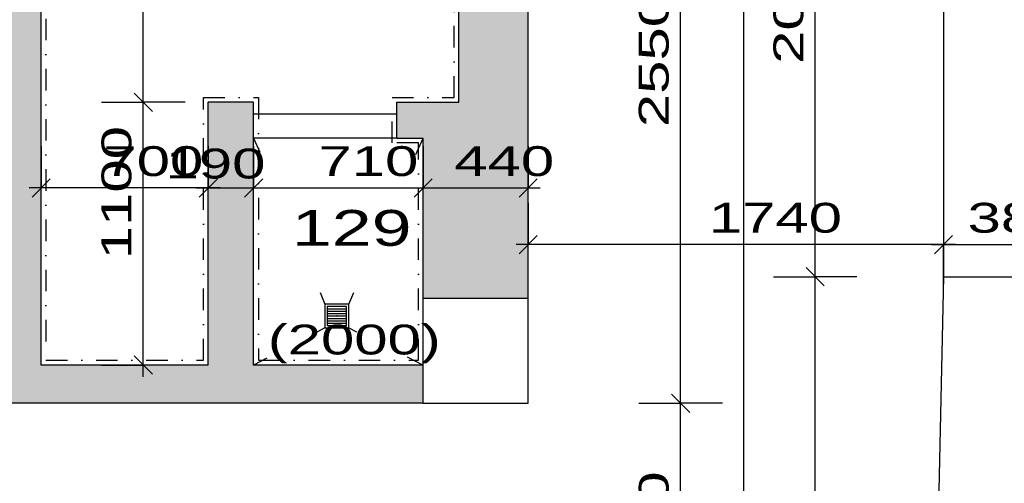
# Model space of a CAD drawing. Extents: x -196363 to 396902, y -489949 to -260582.
# Tile 105 of 256: x 125609 to 129734, y -381018 to -379077. Entities that reach past the tile are written whole.
import ezdxf

# ---------------------------------------------------------------- set-up
doc = ezdxf.new("R2010")
doc.units = 0
doc.header["$MEASUREMENT"] = 0
doc.linetypes.add('DOTDASH', pattern=[1, 0.3, -0.2, 0, -0.2, 0.3])
for name, color, linetype in [('bourani', 15, 'Continuous'), ('koty', 1, 'Continuous'), ('legenda', 1, 'Continuous'), ('noszdiv', 1, 'Continuous'), ('srafbourani', 15, 'Continuous')]:
    doc.layers.add(name, color=color, linetype=linetype)
doc.styles.add('SPIRITTXTSTYLE1', font='ROMAN')
doc.styles.add('SPIRITTXTSTYLE2', font='txt')
doc.linetypes.add('CERCH2', pattern='A,0,-1,[17,dur+dsp vaclavov.shx,S=0.003401,R=0,X=-1,Y=0],0', length=1)
doc.dimstyles.new('SPIRITSTYLE100', dxfattribs={"dimtxt": 125, "dimasz": 12.7, "dimexe": 175, "dimexo": -40.757034, "dimgap": 50, "dimtad": 1, "dimdec": 3, "dimzin": 0, "dimdsep": 46, "dimlunit": 7, "dimtxsty": 'SPIRITTXTSTYLE1', "dimblk1": '_TICKMARKS100', "dimblk2": '_TICKMARKS100', "dimsah": 1, "dimcen": 0.09, "dimdle": 50, "dimclrd": 1, "dimclre": 1, "dimclrt": 1, "dimadec": 0, "dimazin": 0, "dimtfac": 1, "dimtdec": 4, "dimtofl": 0, "dimtmove": 1, "dimatfit": 0, "dimfxl": 0, "dimtolj": 1, "dimtzin": 0, "dimarcsym": 0})
doc.dimstyles.new('SPIRITSTYLE108', dxfattribs={"dimtxt": 125, "dimasz": 12.7, "dimexe": 175, "dimexo": 566.312866, "dimgap": 50, "dimtad": 1, "dimdec": 3, "dimzin": 0, "dimdsep": 46, "dimlunit": 7, "dimtxsty": 'SPIRITTXTSTYLE1', "dimblk1": '_TICKMARKS108', "dimblk2": '_TICKMARKS108', "dimsah": 1, "dimcen": 0.09, "dimdle": 50, "dimclrd": 1, "dimclre": 1, "dimclrt": 1, "dimadec": 0, "dimazin": 0, "dimtfac": 1, "dimtdec": 4, "dimtofl": 0, "dimtmove": 1, "dimatfit": 0, "dimfxl": 0, "dimtolj": 1, "dimtzin": 0, "dimarcsym": 0})
doc.dimstyles.new('SPIRITSTYLE26', dxfattribs={"dimtxt": 125, "dimasz": 12.7, "dimexe": 175, "dimexo": -175, "dimgap": 50, "dimtad": 1, "dimdec": 3, "dimzin": 0, "dimdsep": 46, "dimlunit": 7, "dimtxsty": 'SPIRITTXTSTYLE1', "dimblk1": '_TICKMARKS26', "dimblk2": '_TICKMARKS26', "dimsah": 1, "dimcen": 0.09, "dimdle": 50, "dimclrd": 1, "dimclre": 1, "dimclrt": 1, "dimadec": 0, "dimazin": 0, "dimtfac": 1, "dimtdec": 4, "dimtofl": 0, "dimtmove": 1, "dimatfit": 0, "dimfxl": 0, "dimtolj": 1, "dimtzin": 0, "dimarcsym": 0})
doc.dimstyles.new('SPIRITSTYLE334', dxfattribs={"dimtxt": 125, "dimasz": 12.7, "dimexe": 175, "dimexo": 463.522278, "dimgap": 50, "dimtad": 1, "dimdec": 3, "dimzin": 0, "dimdsep": 46, "dimlunit": 7, "dimtxsty": 'SPIRITTXTSTYLE1', "dimblk1": '_TICKMARKS334', "dimblk2": '_TICKMARKS334', "dimsah": 1, "dimcen": 0.09, "dimdle": 50, "dimclrd": 1, "dimclre": 1, "dimclrt": 1, "dimadec": 0, "dimazin": 0, "dimtfac": 1, "dimtdec": 4, "dimtofl": 0, "dimtmove": 1, "dimatfit": 0, "dimfxl": 0, "dimtolj": 1, "dimtzin": 0, "dimarcsym": 0})
doc.dimstyles.new('SPIRITSTYLE335', dxfattribs={"dimtxt": 125, "dimasz": 12.7, "dimexe": 175, "dimexo": 727.493774, "dimgap": 50, "dimtad": 1, "dimdec": 3, "dimzin": 0, "dimdsep": 46, "dimlunit": 7, "dimtxsty": 'SPIRITTXTSTYLE1', "dimblk1": '_TICKMARKS335', "dimblk2": '_TICKMARKS335', "dimsah": 1, "dimcen": 0.09, "dimdle": 50, "dimclrd": 1, "dimclre": 1, "dimclrt": 1, "dimadec": 0, "dimazin": 0, "dimtfac": 1, "dimtdec": 4, "dimtofl": 0, "dimtmove": 1, "dimatfit": 0, "dimfxl": 0, "dimtolj": 1, "dimtzin": 0, "dimarcsym": 0})
doc.dimstyles.new('SPIRITSTYLE336', dxfattribs={"dimtxt": 125, "dimasz": 12.7, "dimexe": 175, "dimexo": 282.49765, "dimgap": 50, "dimtad": 1, "dimdec": 3, "dimzin": 0, "dimdsep": 46, "dimlunit": 7, "dimtxsty": 'SPIRITTXTSTYLE1', "dimblk1": '_TICKMARKS336', "dimblk2": '_TICKMARKS336', "dimsah": 1, "dimcen": 0.09, "dimdle": 50, "dimclrd": 1, "dimclre": 1, "dimclrt": 1, "dimadec": 0, "dimazin": 0, "dimtfac": 1, "dimtdec": 4, "dimtofl": 0, "dimtmove": 1, "dimatfit": 0, "dimfxl": 0, "dimtolj": 1, "dimtzin": 0, "dimarcsym": 0})
doc.dimstyles.new('SPIRITSTYLE337', dxfattribs={"dimtxt": 125, "dimasz": 12.7, "dimexe": 175, "dimexo": 362.517578, "dimgap": 50, "dimtad": 1, "dimdec": 3, "dimzin": 0, "dimdsep": 46, "dimlunit": 7, "dimtxsty": 'SPIRITTXTSTYLE1', "dimblk1": '_TICKMARKS337', "dimblk2": '_TICKMARKS337', "dimsah": 1, "dimcen": 0.09, "dimdle": 50, "dimclrd": 1, "dimclre": 1, "dimclrt": 1, "dimadec": 0, "dimazin": 0, "dimtfac": 1, "dimtdec": 4, "dimtofl": 0, "dimtmove": 1, "dimatfit": 0, "dimfxl": 0, "dimtolj": 1, "dimtzin": 0, "dimarcsym": 0})
doc.dimstyles.new('SPIRITSTYLE338', dxfattribs={"dimtxt": 125, "dimasz": 12.7, "dimexe": 175, "dimexo": 97.355469, "dimgap": 50, "dimtad": 1, "dimdec": 3, "dimzin": 0, "dimdsep": 46, "dimlunit": 7, "dimtxsty": 'SPIRITTXTSTYLE1', "dimblk1": '_TICKMARKS338', "dimblk2": '_TICKMARKS338', "dimsah": 1, "dimcen": 0.09, "dimdle": 50, "dimclrd": 1, "dimclre": 1, "dimclrt": 1, "dimadec": 0, "dimazin": 0, "dimtfac": 1, "dimtdec": 4, "dimtofl": 0, "dimtmove": 1, "dimatfit": 0, "dimfxl": 0, "dimtolj": 1, "dimtzin": 0, "dimarcsym": 0})
doc.dimstyles.new('SPIRITSTYLE339', dxfattribs={"dimtxt": 125, "dimasz": 12.7, "dimexe": 175, "dimexo": 1147.387451, "dimgap": 50, "dimtad": 1, "dimdec": 3, "dimzin": 0, "dimdsep": 46, "dimlunit": 7, "dimtxsty": 'SPIRITTXTSTYLE1', "dimblk1": '_TICKMARKS339', "dimblk2": '_TICKMARKS339', "dimsah": 1, "dimcen": 0.09, "dimdle": 50, "dimclrd": 1, "dimclre": 1, "dimclrt": 1, "dimadec": 0, "dimazin": 0, "dimtfac": 1, "dimtdec": 4, "dimtofl": 0, "dimtmove": 1, "dimatfit": 0, "dimfxl": 0, "dimtolj": 1, "dimtzin": 0, "dimarcsym": 0})
pattern_1 = [(45.000008, (858026.688, -24615.152), (-8.41899395, 25.25696945), [0, -23.8125])]

# ---------------------------------------------------------------- blocks, each defined once
blk = doc.blocks.new('_TICKMARKS334')
at = {"color": 1, "linetype": 'Continuous'}
blk.add_line((-3, -3), (3, 3), dxfattribs=at)
blk = doc.blocks.new('*D760')
at = {"color": 1, "linetype": 'Continuous', "ltscale": 300}
for p, q in [((128377.7, -382192.9, 1723.8), (128377.7, -380632.9, 1723.8)), ((128202.7, -380682.9, 1723.8), (128377.7, -380682.9, 1723.8)), ((128552.7, -380682.9, 1723.8), (128377.7, -380682.9, 1723.8)), ((128202.7, -382142.9, 1723.8), (128377.7, -382142.9, 1723.8)), ((128552.7, -382142.9, 1723.8), (128377.7, -382142.9, 1723.8))]:
    blk.add_line(p, q, dxfattribs=at)
at = {"color": 1, "linetype": 'Continuous', "ltscale": 300, "xscale": 12.69999980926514, "yscale": 12.69999980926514, "zscale": 12.69999980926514}
for p, rotation in [((128377.7, -380682.9, 1723.8), 90.00000250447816), ((128377.7, -382142.9, 1723.8), 270.0000006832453)]:
    blk.add_blockref('_TICKMARKS334', p, dxfattribs=dict(at, rotation=rotation))
at = {"color": 1, "linetype": 'Continuous', "ltscale": 300, "style": 'SPIRITTXTSTYLE1', "width": 1.5}
blk.add_text('1460', height=125, rotation=90, dxfattribs=at).set_placement((128327.7, -381526, 1723.8))
blk = doc.blocks.new('*D761')
at = {"color": 1, "linetype": 'Continuous', "ltscale": 300}
for p, q in [((128377.7, -380732.9, 1723.8), (128377.7, -378082.9, 1723.8)), ((128202.7, -378132.9, 1723.8), (128377.7, -378132.9, 1723.8)), ((128552.7, -378132.9, 1723.8), (128377.7, -378132.9, 1723.8)), ((128202.7, -380682.9, 1723.8), (128377.7, -380682.9, 1723.8)), ((128552.7, -380682.9, 1723.8), (128377.7, -380682.9, 1723.8))]:
    blk.add_line(p, q, dxfattribs=at)
at = {"color": 1, "linetype": 'Continuous', "ltscale": 300, "xscale": 12.69999980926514, "yscale": 12.69999980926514, "zscale": 12.69999980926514}
for p, rotation in [((128377.7, -378132.9, 1723.8), 90.00000250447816), ((128377.7, -380682.9, 1723.8), 270.0000006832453)]:
    blk.add_blockref('_TICKMARKS334', p, dxfattribs=dict(at, rotation=rotation))
at = {"color": 1, "linetype": 'Continuous', "ltscale": 300, "style": 'SPIRITTXTSTYLE1', "width": 1.5}
blk.add_text('2550', height=125, rotation=90, dxfattribs=at).set_placement((128327.7, -379526.9, 1723.8))
blk = doc.blocks.new('_TICKMARKS335')
at = {"color": 1, "linetype": 'Continuous'}
blk.add_line((-3, -3), (3, 3), dxfattribs=at)
blk = doc.blocks.new('*D762')
at = {"color": 1, "linetype": 'Continuous', "ltscale": 300}
for p, q in [((128641.7, -378082.9, 1723.8), (128641.7, -386702.9, 1723.8)), ((128466.7, -378132.9, 1723.8), (128641.7, -378132.9, 1723.8)), ((128816.7, -378132.9, 1723.8), (128641.7, -378132.9, 1723.8)), ((128466.7, -386652.9, 1723.8), (128641.7, -386652.9, 1723.8)), ((128816.7, -386652.9, 1723.8), (128641.7, -386652.9, 1723.8))]:
    blk.add_line(p, q, dxfattribs=at)
at = {"color": 1, "linetype": 'Continuous', "ltscale": 300, "xscale": 12.69999980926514, "yscale": 12.69999980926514, "zscale": 12.69999980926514}
for p, rotation in [((128641.7, -378132.9, 1723.8), 90.00000250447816), ((128641.7, -386652.9, 1723.8), -90.00000250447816)]:
    blk.add_blockref('_TICKMARKS335', p, dxfattribs=dict(at, rotation=rotation))
at = {"color": 1, "linetype": 'Continuous', "ltscale": 300, "style": 'SPIRITTXTSTYLE1', "width": 1.5}
blk.add_text('8520', height=125, rotation=450, dxfattribs=at).set_placement((128591.7, -382511.9, 1723.8))
blk = doc.blocks.new('_TICKMARKS100')
at = {"color": 1, "linetype": 'Continuous'}
blk.add_line((-3, -3), (3, 3), dxfattribs=at)
blk = doc.blocks.new('*D765')
at = {"color": 1, "linetype": 'Continuous', "ltscale": 300}
for p, q in [((129479.2, -379843.6, 1723.8), (129479.2, -380018.6, 1723.8)), ((129859.2, -379843.6, 1723.8), (129859.2, -380018.6, 1723.8)), ((129429.2, -380018.6, 1723.8), (129909.2, -380018.6, 1723.8)), ((129479.2, -380193.6, 1723.8), (129479.2, -380018.6, 1723.8)), ((129859.2, -380193.6, 1723.8), (129859.2, -380018.6, 1723.8))]:
    blk.add_line(p, q, dxfattribs=at)
at = {"color": 1, "linetype": 'Continuous', "ltscale": 300, "xscale": 12.69999980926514, "yscale": 12.69999980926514, "zscale": 12.69999980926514, "rotation": 180.0000050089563}
blk.add_blockref('_TICKMARKS100', (129479.2, -380018.6, 1723.8), dxfattribs=at)
at = {"color": 1, "linetype": 'Continuous', "ltscale": 300, "xscale": 12.69999980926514, "yscale": 12.69999980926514, "zscale": 12.69999980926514}
blk.add_blockref('_TICKMARKS100', (129859.2, -380018.6, 1723.8), dxfattribs=at)
at = {"color": 1, "linetype": 'Continuous', "ltscale": 300, "style": 'SPIRITTXTSTYLE1', "width": 1.5}
blk.add_text('380', height=125, dxfattribs=at).set_placement((129579.9, -379968.7, 1723.8))
blk = doc.blocks.new('*D766')
at = {"color": 1, "linetype": 'Continuous', "ltscale": 300}
for p, q in [((127739.2, -379843.6, 1723.8), (127739.2, -380018.6, 1723.8)), ((129479.2, -379843.6, 1723.8), (129479.2, -380018.6, 1723.8)), ((129529.2, -380018.6, 1723.8), (127689.2, -380018.6, 1723.8)), ((127739.2, -380193.6, 1723.8), (127739.2, -380018.6, 1723.8)), ((129479.2, -380193.6, 1723.8), (129479.2, -380018.6, 1723.8))]:
    blk.add_line(p, q, dxfattribs=at)
at = {"color": 1, "linetype": 'Continuous', "ltscale": 300, "xscale": 12.69999980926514, "yscale": 12.69999980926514, "zscale": 12.69999980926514}
for p, rotation in [((127739.2, -380018.6, 1723.8), 180.0000050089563), ((129479.2, -380018.6, 1723.8), 360.0000100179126)]:
    blk.add_blockref('_TICKMARKS100', p, dxfattribs=dict(at, rotation=rotation))
at = {"color": 1, "linetype": 'Continuous', "ltscale": 300, "style": 'SPIRITTXTSTYLE1', "width": 1.5}
blk.add_text('1740', height=125, rotation=360, dxfattribs=at).set_placement((128496.1, -379968.7, 1723.8))
blk = doc.blocks.new('_TICKMARKS336')
at = {"color": 1, "linetype": 'Continuous'}
blk.add_line((-3, -3), (3, 3), dxfattribs=at)
blk = doc.blocks.new('*D771')
at = {"color": 1, "linetype": 'Continuous', "ltscale": 300}
for p, q in [((128941.7, -383862.9, 1723.8), (128941.7, -380102.9, 1723.8)), ((128766.7, -380152.9, 1723.8), (128941.7, -380152.9, 1723.8)), ((129116.7, -380152.9, 1723.8), (128941.7, -380152.9, 1723.8)), ((128766.7, -383812.9, 1723.8), (128941.7, -383812.9, 1723.8)), ((129116.7, -383812.9, 1723.8), (128941.7, -383812.9, 1723.8))]:
    blk.add_line(p, q, dxfattribs=at)
at = {"color": 1, "linetype": 'Continuous', "ltscale": 300, "xscale": 12.69999980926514, "yscale": 12.69999980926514, "zscale": 12.69999980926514}
for p, rotation in [((128941.7, -380152.9, 1723.8), 90.00000250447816), ((128941.7, -383812.9, 1723.8), 270.0000006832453)]:
    blk.add_blockref('_TICKMARKS336', p, dxfattribs=dict(at, rotation=rotation))
at = {"color": 1, "linetype": 'Continuous', "ltscale": 300, "style": 'SPIRITTXTSTYLE1', "width": 1.5}
blk.add_text('3660', height=125, rotation=90, dxfattribs=at).set_placement((128891.7, -382101.9, 1723.8))
blk = doc.blocks.new('_TICKMARKS337')
at = {"color": 1, "linetype": 'Continuous'}
blk.add_line((-3, -3), (3, 3), dxfattribs=at)
blk = doc.blocks.new('*D772')
at = {"color": 1, "linetype": 'Continuous', "ltscale": 300}
for p, q in [((128941.7, -380202.9, 1723.8), (128941.7, -378082.9, 1723.8)), ((128766.7, -378132.9, 1723.8), (128941.7, -378132.9, 1723.8)), ((129116.7, -378132.9, 1723.8), (128941.7, -378132.9, 1723.8)), ((128766.7, -380152.9, 1723.8), (128941.7, -380152.9, 1723.8)), ((129116.7, -380152.9, 1723.8), (128941.7, -380152.9, 1723.8))]:
    blk.add_line(p, q, dxfattribs=at)
at = {"color": 1, "linetype": 'Continuous', "ltscale": 300, "xscale": 12.69999980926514, "yscale": 12.69999980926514, "zscale": 12.69999980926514}
for p, rotation in [((128941.7, -378132.9, 1723.8), 90.00000250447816), ((128941.7, -380152.9, 1723.8), 270.0000006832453)]:
    blk.add_blockref('_TICKMARKS337', p, dxfattribs=dict(at, rotation=rotation))
at = {"color": 1, "linetype": 'Continuous', "ltscale": 300, "style": 'SPIRITTXTSTYLE1', "width": 1.5}
blk.add_text('2020', height=125, rotation=90, dxfattribs=at).set_placement((128891.7, -379261.9, 1723.8))
blk = doc.blocks.new('_TICKMARKS338')
at = {"color": 1, "linetype": 'Continuous'}
blk.add_line((-3, -3), (3, 3), dxfattribs=at)
blk = doc.blocks.new('*D773')
at = {"color": 1, "linetype": 'Continuous', "ltscale": 300}
for p, q in [((126126.8, -380572.9, 1723.8), (126126.8, -379372.9, 1723.8)), ((125951.8, -379422.9, 1723.8), (126126.8, -379422.9, 1723.8)), ((126301.8, -379422.9, 1723.8), (126126.8, -379422.9, 1723.8)), ((125951.8, -380522.8, 1723.8), (126126.8, -380522.8, 1723.8)), ((126301.8, -380522.8, 1723.8), (126126.8, -380522.8, 1723.8))]:
    blk.add_line(p, q, dxfattribs=at)
at = {"color": 1, "linetype": 'Continuous', "ltscale": 300, "xscale": 12.69999980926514, "yscale": 12.69999980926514, "zscale": 12.69999980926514}
for p, rotation in [((126126.8, -379422.9, 1723.8), 90.00000250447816), ((126126.8, -380522.8, 1723.8), 270.0000006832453)]:
    blk.add_blockref('_TICKMARKS338', p, dxfattribs=dict(at, rotation=rotation))
at = {"color": 1, "linetype": 'Continuous', "ltscale": 300, "style": 'SPIRITTXTSTYLE1', "width": 1.5}
blk.add_text('1100', height=125, rotation=90, dxfattribs=at).set_placement((126076.8, -380080, 1723.8))
blk = doc.blocks.new('_TICKMARKS339')
at = {"color": 1, "linetype": 'Continuous'}
blk.add_line((-3, -3), (3, 3), dxfattribs=at)
blk = doc.blocks.new('*D774')
at = {"color": 1, "linetype": 'Continuous', "ltscale": 300}
for p, q in [((126126.8, -379472.9, 1723.8), (126126.8, -378372.9, 1723.8)), ((125951.8, -378422.9, 1723.8), (126126.8, -378422.9, 1723.8)), ((126301.8, -378422.9, 1723.8), (126126.8, -378422.9, 1723.8)), ((125951.8, -379422.9, 1723.8), (126126.8, -379422.9, 1723.8)), ((126301.8, -379422.9, 1723.8), (126126.8, -379422.9, 1723.8))]:
    blk.add_line(p, q, dxfattribs=at)
at = {"color": 1, "linetype": 'Continuous', "ltscale": 300, "xscale": 12.69999980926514, "yscale": 12.69999980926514, "zscale": 12.69999980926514}
for p, rotation in [((126126.8, -378422.9, 1723.8), 90.00000250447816), ((126126.8, -379422.9, 1723.8), 270.0000006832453)]:
    blk.add_blockref('_TICKMARKS339', p, dxfattribs=dict(at, rotation=rotation))
at = {"color": 1, "linetype": 'Continuous', "ltscale": 300, "style": 'SPIRITTXTSTYLE1', "width": 1.5}
blk.add_text('1000', height=125, rotation=90, dxfattribs=at).set_placement((126076.8, -379035.9, 1723.8))
blk = doc.blocks.new('_TICKMARKS108')
at = {"color": 1, "linetype": 'Continuous'}
blk.add_line((-3, -3), (3, 3), dxfattribs=at)
blk = doc.blocks.new('*D775')
at = {"color": 1, "linetype": 'Continuous', "ltscale": 300}
for p, q in [((125699.1, -379606.6, 1723.8), (125699.1, -379781.5, 1723.8)), ((126399.1, -379606.6, 1723.8), (126399.1, -379781.5, 1723.8)), ((126449.1, -379781.5, 1723.8), (125649.1, -379781.5, 1723.8)), ((125699.1, -379956.5, 1723.8), (125699.1, -379781.5, 1723.8)), ((126399.1, -379956.5, 1723.8), (126399.1, -379781.5, 1723.8))]:
    blk.add_line(p, q, dxfattribs=at)
at = {"color": 1, "linetype": 'Continuous', "ltscale": 300, "xscale": 12.69999980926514, "yscale": 12.69999980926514, "zscale": 12.69999980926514}
for p, rotation in [((125699.1, -379781.5, 1723.8), 180.0000050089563), ((126399.1, -379781.5, 1723.8), 360.0000100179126)]:
    blk.add_blockref('_TICKMARKS108', p, dxfattribs=dict(at, rotation=rotation))
at = {"color": 1, "linetype": 'Continuous', "ltscale": 300, "style": 'SPIRITTXTSTYLE1', "width": 1.5}
blk.add_text('700', height=125, rotation=360, dxfattribs=at).set_placement((125959.9, -379731.6, 1723.8))
blk = doc.blocks.new('_TICKMARKS26')
at = {"color": 1, "linetype": 'Continuous'}
blk.add_line((-3, -3), (3, 3), dxfattribs=at)
blk = doc.blocks.new('*D776')
at = {"color": 1, "linetype": 'Continuous', "ltscale": 300}
for p, q in [((126399.1, -379606.6, 1723.8), (126399.1, -379781.5, 1723.8)), ((126589.1, -379606.6, 1723.8), (126589.1, -379781.5, 1723.8)), ((126349.1, -379781.5, 1723.8), (126639.1, -379781.5, 1723.8)), ((126399.1, -379956.5, 1723.8), (126399.1, -379781.5, 1723.8)), ((126589.1, -379956.5, 1723.8), (126589.1, -379781.5, 1723.8))]:
    blk.add_line(p, q, dxfattribs=at)
at = {"color": 1, "linetype": 'Continuous', "ltscale": 300, "xscale": 12.69999980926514, "yscale": 12.69999980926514, "zscale": 12.69999980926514, "rotation": 180.0000050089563}
blk.add_blockref('_TICKMARKS26', (126399.1, -379781.5, 1723.8), dxfattribs=at)
at = {"color": 1, "linetype": 'Continuous', "ltscale": 300, "xscale": 12.69999980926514, "yscale": 12.69999980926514, "zscale": 12.69999980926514}
blk.add_blockref('_TICKMARKS26', (126589.1, -379781.5, 1723.8), dxfattribs=at)
at = {"color": 1, "linetype": 'Continuous', "ltscale": 300, "style": 'SPIRITTXTSTYLE1', "width": 1.5}
blk.add_text('190', height=125, dxfattribs=at).set_placement((126220.2, -379741.8, 1723.8))
blk = doc.blocks.new('*D777')
at = {"color": 1, "linetype": 'Continuous', "ltscale": 300}
for p, q in [((126589.1, -379606.6, 1723.8), (126589.1, -379781.5, 1723.8)), ((127299.1, -379606.6, 1723.8), (127299.1, -379781.5, 1723.8)), ((126539.1, -379781.5, 1723.8), (127349.1, -379781.5, 1723.8)), ((126589.1, -379956.5, 1723.8), (126589.1, -379781.5, 1723.8)), ((127299.1, -379956.5, 1723.8), (127299.1, -379781.5, 1723.8))]:
    blk.add_line(p, q, dxfattribs=at)
at = {"color": 1, "linetype": 'Continuous', "ltscale": 300, "xscale": 12.69999980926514, "yscale": 12.69999980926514, "zscale": 12.69999980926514, "rotation": 180.0000050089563}
blk.add_blockref('_TICKMARKS26', (126589.1, -379781.5, 1723.8), dxfattribs=at)
at = {"color": 1, "linetype": 'Continuous', "ltscale": 300, "xscale": 12.69999980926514, "yscale": 12.69999980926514, "zscale": 12.69999980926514}
blk.add_blockref('_TICKMARKS26', (127299.1, -379781.5, 1723.8), dxfattribs=at)
at = {"color": 1, "linetype": 'Continuous', "ltscale": 300, "style": 'SPIRITTXTSTYLE1', "width": 1.5}
blk.add_text('710', height=125, dxfattribs=at).set_placement((126860.8, -379731.6, 1723.8))
blk = doc.blocks.new('*D778')
at = {"color": 1, "linetype": 'Continuous', "ltscale": 300}
for p, q in [((127299.1, -379606.6, 1723.8), (127299.1, -379781.5, 1723.8)), ((127739.2, -379606.6, 1723.8), (127739.2, -379781.5, 1723.8)), ((127249.1, -379781.5, 1723.8), (127789.2, -379781.5, 1723.8)), ((127299.1, -379956.5, 1723.8), (127299.1, -379781.5, 1723.8)), ((127739.2, -379956.5, 1723.8), (127739.2, -379781.5, 1723.8))]:
    blk.add_line(p, q, dxfattribs=at)
at = {"color": 1, "linetype": 'Continuous', "ltscale": 300, "xscale": 12.69999980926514, "yscale": 12.69999980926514, "zscale": 12.69999980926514, "rotation": 180.0000050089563}
blk.add_blockref('_TICKMARKS26', (127299.1, -379781.5, 1723.8), dxfattribs=at)
at = {"color": 1, "linetype": 'Continuous', "ltscale": 300, "xscale": 12.69999980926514, "yscale": 12.69999980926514, "zscale": 12.69999980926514}
blk.add_blockref('_TICKMARKS26', (127739.2, -379781.5, 1723.8), dxfattribs=at)
at = {"color": 1, "linetype": 'Continuous', "ltscale": 300, "style": 'SPIRITTXTSTYLE1', "width": 1.5}
blk.add_text('440', height=125, dxfattribs=at).set_placement((127429.9, -379731.6, 1723.8))

msp = doc.modelspace()

# ---------------------------------------------------------------- hatches: boundary and pattern name
at = {"layer": 'srafbourani', "linetype": 'Continuous', "ltscale": 300}
h = msp.add_hatch(dxfattribs=at)
h.set_pattern_fill('Nasyp-1', color=15, scale=23.8125, angle=45.00000808, style=0, pattern_type=2)
h.set_pattern_definition(pattern_1)
h.paths.add_polyline_path([(124794.17188, -378407.875), (124794.17188, -378302.90625), (124794.17188, -378282.90625), (124794.17188, -378252.875), (124694.15625, -378252.875), (124694.15625, -378282.90625), (124644.14844, -378282.90625), (124644.14844, -378407.875), (124564.17969, -378407.875), (124564.17969, -378467.875), (124564.13281, -378567.875), (125154.13281, -378567.875), (125154.13281, -378587.875), (125519.16406, -378587.875), (125519.16406, -380522.875), (124589.13281, -380522.875), (124564.17969, -380522.875), (124539.17969, -380522.875), (124539.17969, -380622.875), (124564.17969, -380622.875), (124564.17969, -380682.875), (127299.14844, -380682.875), (127299.14844, -380522.84375), (126589.13281, -380522.84375), (126589.13281, -379422.875), (126399.13281, -379422.875), (126399.13281, -380522.84375), (125699.14062, -380522.84375), (125699.14062, -378422.875), (125929.13281, -378422.875), (125929.13281, -378372.875), (125959.19531, -378372.875), (125959.19531, -378272.875), (125929.13281, -378272.875), (125909.1875, -378272.875), (125699.14062, -378272.875), (125699.14062, -376692.875), (125519.16406, -376667.875), (125519.16406, -377952.90625), (125519.16406, -378407.875)], flags=0)
h = msp.add_hatch(dxfattribs=at)
h.set_pattern_fill('Nasyp-1', color=15, scale=23.8125, angle=45.00000808, style=0, pattern_type=2)
h.set_pattern_definition(pattern_1)
h.paths.add_polyline_path([(127739.17969, -378132.875), (127959.14844, -378132.875), (127979.1875, -378132.875), (128009.15625, -378132.875), (128009.15625, -378032.875), (127979.1875, -378032.875), (127979.1875, -377972.875), (127739.17969, -377972.875), (127549.17969, -377972.875), (127549.17969, -377947.84375), (127449.16406, -377947.84375), (127449.16406, -377972.875), (127449.16406, -378010.375), (127449.16406, -378272.875), (126609.17969, -378272.875), (126589.13281, -378272.875), (126559.17188, -378272.875), (126559.17188, -378372.875), (126589.13281, -378372.875), (126589.13281, -378422.875), (127449.16406, -378422.875), (127449.16406, -379422.875), (127189.16406, -379422.875), (127189.16406, -379572.875), (127299.14844, -379572.875), (127299.14844, -380242.875), (127739.17969, -380242.875)], flags=0)

# ---------------------------------------------------------------- linework, layer by layer
at = {"layer": 'bourani', "color": 15, "linetype": 'Continuous', "ltscale": 300}
for p, q in [((127739.17969, -380242.875, 2623.80005), (127739.17969, -378132.875, 2623.80005)), ((125699.14062, -380522.84375, 2623.80005), (125699.14062, -378422.875, 2623.80005)), ((127449.16406, -379422.875, 2623.80005), (127449.16406, -378422.875, 2623.80005)), ((126589.13281, -379422.875, 2623.80005), (126399.13281, -379422.875, 2623.80005)), ((126399.13281, -380522.84375, 2623.80005), (126399.13281, -379422.875, 2623.80005)), ((126589.13281, -380522.84375, 2623.80005), (126589.13281, -379422.875, 2623.80005)), ((127189.16406, -379422.875, 2623.80005), (127449.16406, -379422.875, 2623.80005)), ((127189.16406, -379572.875, 2623.80005), (127189.16406, -379422.875, 2623.80005)), ((127189.16406, -379472.875, 2623.80005), (126589.13281, -379472.875, 2623.80005)), ((127189.16406, -379572.875, 2623.80005), (126589.13281, -379572.875, 2623.80005)), ((126589.13281, -379572.875, 4347.59961), (126614.63281, -379632.09375, 4347.59961)), ((127189.16406, -379572.875, 2623.80005), (127299.14844, -379572.875, 2623.80005)), ((127268.14062, -379642.03125, 4347.59961), (127299.14844, -379572.875, 4347.59961)), ((127299.14844, -380242.875, 2623.80005), (127299.14844, -379572.875, 2623.80005)), ((126867.24219, -380219.75, 4347.59961), (126887.73438, -380267.46875, 4347.59961)), ((126987.60156, -380267.46875, 4347.59961), (127009.47656, -380218.71875, 4347.59961)), ((126887.73438, -380367.34375, 4347.59961), (126853.25781, -380385.3125, 4347.59961)), ((126987.60156, -380367.34375, 4347.59961), (127019.74219, -380383.375, 4347.59961)), ((126644.69531, -380493.9375, 4347.59961), (126589.13281, -380522.84375, 4347.59961)), ((127231.67969, -380489.1875, 4347.59961), (127299.14844, -380522.84375, 4347.59961)), ((126399.13281, -380522.84375, 2623.80005), (125699.14062, -380522.84375, 2623.80005)), ((127299.14844, -380522.84375, 2623.80005), (126589.13281, -380522.84375, 2623.80005)), ((127299.14844, -380682.875, 2623.80005), (124564.17969, -380682.875, 2623.80005))]:
    msp.add_line(p, q, dxfattribs=at)
at = {"layer": 'bourani', "color": 1, "linetype": 'CERCH2', "ltscale": 300}
msp.add_line((129479.17969, -378132.875, 2623.80005), (129479.17969, -380152.875, 2623.80005), dxfattribs=at)
at = {"layer": 'bourani', "color": 15, "linetype": 'DOTDASH', "ltscale": 300}
for p, q in [((125719.1875, -378442.875, 4347.59961), (125719.1875, -380502.875, 4347.59961)), ((127429.17188, -379402.875, 4347.59961), (127429.17188, -378442.875, 4347.59961)), ((126379.14062, -379402.875, 4347.59961), (126609.17969, -379402.84375, 4347.59961)), ((126379.14062, -380502.875, 4347.59961), (126379.14062, -379402.875, 4347.59961)), ((126609.17969, -379402.84375, 4347.59961), (126609.17969, -380502.875, 4347.59961)), ((127169.17188, -379592.84375, 4347.59961), (127169.17188, -379402.875, 4347.59961)), ((127169.17188, -379402.875, 4347.59961), (127429.17188, -379402.875, 4347.59961)), ((127279.15625, -379592.84375, 4347.59961), (127169.17188, -379592.84375, 4347.59961)), ((127279.15625, -380502.875, 4347.59961), (127279.15625, -379592.84375, 4347.59961)), ((125719.1875, -380502.875, 4347.59961), (126379.14062, -380502.875, 4347.59961)), ((126609.17969, -380502.875, 4347.59961), (127279.15625, -380502.875, 4347.59961))]:
    msp.add_line(p, q, dxfattribs=at)
at = {"layer": 'bourani', "color": 1, "linetype": 'Continuous', "ltscale": 300}
for q in [(129448.49219, -381556.28125, 2623.80005), (129819.20312, -380152.875, 2623.80005)]:
    msp.add_line((129479.17969, -380152.875, 2623.80005), q, dxfattribs=at)
at = {"layer": 'bourani', "color": 15, "linetype": 'Continuous', "ltscale": 199.800003}
for p, q in [((126987.60156, -380267.46875, 4347.59961), (126887.73438, -380267.46875, 4347.59961)), ((126887.73438, -380267.46875, 4347.59961), (126887.73438, -380367.34375, 4347.59961)), ((126897.70312, -380277.46875, 4347.59961), (126897.70312, -380357.375, 4347.59961)), ((126977.625, -380277.46875, 4347.59961), (126897.70312, -380277.46875, 4347.59961)), ((126897.70312, -380287.40625, 4347.59961), (126977.625, -380287.40625, 4347.59961)), ((126977.625, -380357.375, 4347.59961), (126977.625, -380277.46875, 4347.59961)), ((126987.60156, -380367.34375, 4347.59961), (126987.60156, -380267.46875, 4347.59961)), ((126897.70312, -380297.40625, 4347.59961), (126977.625, -380297.40625, 4347.59961)), ((126897.70312, -380307.40625, 4347.59961), (126977.625, -380307.40625, 4347.59961)), ((126897.70312, -380317.40625, 4347.59961), (126977.625, -380317.40625, 4347.59961)), ((126897.70312, -380327.40625, 4347.59961), (126977.625, -380327.40625, 4347.59961)), ((126897.70312, -380337.375, 4347.59961), (126977.625, -380337.375, 4347.59961)), ((126887.73438, -380367.34375, 4347.59961), (126987.60156, -380367.34375, 4347.59961)), ((126897.70312, -380347.375, 4347.59961), (126977.625, -380347.375, 4347.59961)), ((126897.70312, -380357.375, 4347.59961), (126977.625, -380357.375, 4347.59961))]:
    msp.add_line(p, q, dxfattribs=at)
msp.add_point((126937.6875, -380317.4375, 4347.59961), dxfattribs=at)
at = {"layer": 'noszdiv', "color": 1, "linetype": 'Continuous', "ltscale": 300}
for p, q in [((127299.14844, -380242.875, 2623.80005), (127739.17969, -380242.875, 2623.80005)), ((127299.14844, -380522.84375, 2623.80005), (127299.14844, -380242.875, 2623.80005)), ((127739.17969, -380682.875, 2623.80005), (127739.17969, -380242.875, 2623.80005)), ((127299.14844, -380682.875, 2623.80005), (127299.14844, -380522.84375, 2623.80005)), ((127299.14844, -380682.875, 2623.80005), (127739.17969, -380682.875, 2623.80005))]:
    msp.add_line(p, q, dxfattribs=at)

# ---------------------------------------------------------------- texts
at = {"layer": 'bourani', "color": 15, "linetype": 'DOTDASH', "ltscale": 300, "style": 'SPIRITTXTSTYLE1', "width": 1.5}
msp.add_text('(2000)', height=125, dxfattribs=at).set_placement((126648.42188, -380478.625, 2623.80005))
at = {"layer": 'legenda', "color": 1, "linetype": 'Continuous', "ltscale": 300, "style": 'SPIRITTXTSTYLE2', "width": 1.5}
msp.add_text('129', height=150, dxfattribs=at).set_placement((126748.875, -380023.75, 1723.80005))

# ---------------------------------------------------------------- dimensions: what is measured, and where the dimension line sits
at = {"layer": 'koty', "color": 1, "linetype": 'Continuous', "ltscale": 300}
for base, p1, p2, dimstyle, picture, middle in [((128377.70312, -380682.875, 1723.80005), (127739.17969, -380682.875, 1723.80005), (127739.17969, -378132.875, 1723.80005), 'SPIRITSTYLE334', '*D761', (128377.70312, -379407.875, 1723.80005)), ((128641.67188, -378132.875, 1723.80005), (127739.17969, -378132.875, 1723.80005), (127824.16406, -386652.875, 1723.80005), 'SPIRITSTYLE335', '*D762', (128641.67188, -382392.875, 1723.80005)), ((128941.66406, -380152.875, 1723.80005), (129479.17969, -380152.875, 1723.80005), (129479.17969, -378132.875, 1723.80005), 'SPIRITSTYLE337', '*D772', (128941.66406, -379142.875, 1723.80005)), ((126126.77344, -379422.875, 1723.80005), (127449.16406, -379422.875, 1723.80005), (127449.16406, -378422.875, 1723.80005), 'SPIRITSTYLE339', '*D774', (126126.77344, -378922.84375, 1723.80005)), ((126126.77344, -380522.84375, 1723.80005), (126399.13281, -380522.84375, 1723.80005), (126399.13281, -379422.875, 1723.80005), 'SPIRITSTYLE338', '*D773', (126126.77344, -379972.875, 1723.80005)), ((128941.66406, -383812.875, 1723.80005), (129399.15625, -383812.875, 1723.80005), (129479.17969, -380152.875, 1723.80005), 'SPIRITSTYLE336', '*D771', (128941.66406, -381982.875, 1723.80005)), ((128377.70312, -382142.875, 1723.80005), (127739.17969, -382142.875, 1723.80005), (127739.17969, -380682.875, 1723.80005), 'SPIRITSTYLE334', '*D760', (128377.70312, -381412.875, 1723.80005))]:
    dim = msp.add_linear_dim(base=base, p1=p1, p2=p2, angle=90.0000025, dimstyle=dimstyle, dxfattribs=at)
    dim.commit()
    dim.dimension.update_dxf_attribs({"geometry": picture, "text_midpoint": middle})
for base, p1, p2, dimstyle, picture, middle in [((126399.13281, -379781.53125, 1723.80005), (126399.13281, -380522.84375, 1723.80005), (125699.14062, -380522.84375, 1723.80005), 'SPIRITSTYLE108', '*D775', (126049.14062, -379781.53125, 1723.80005)), ((126589.13281, -379781.53125, 1723.80005), (126589.13281, -379781.53125, 1723.80005), (127299.14844, -379781.53125, 1723.80005), 'SPIRITSTYLE26', '*D777', (126944.14062, -379781.53125, 1723.80005)), ((127299.14844, -379781.53125, 1723.80005), (127299.14844, -379781.53125, 1723.80005), (127739.17969, -379781.53125, 1723.80005), 'SPIRITSTYLE26', '*D778', (127519.16406, -379781.53125, 1723.80005)), ((129479.17969, -380018.625, 1723.80005), (129479.17969, -380152.875, 1723.80005), (127739.17969, -380152.875, 1723.80005), 'SPIRITSTYLE100', '*D766', (128609.17969, -380018.625, 1723.80005)), ((129479.17969, -380018.625, 1723.80005), (129479.17969, -380152.875, 1723.80005), (129859.1875, -380152.875, 1723.80005), 'SPIRITSTYLE100', '*D765', (129669.17969, -380018.625, 1723.80005))]:
    dim = msp.add_linear_dim(base=base, p1=p1, p2=p2, dimstyle=dimstyle, dxfattribs=at)
    dim.commit()
    dim.dimension.update_dxf_attribs({"geometry": picture, "text_midpoint": middle})
dim = msp.add_linear_dim(base=(126399.13281, -379781.53125, 1723.80005), p1=(126399.13281, -379781.53125, 1723.80005), p2=(126589.13281, -379781.53125, 1723.80005), dimstyle='SPIRITSTYLE26', dxfattribs=at)
dim.commit()
dim.dimension.update_dxf_attribs({"geometry": '*D776', "text_midpoint": (126369.04688, -379741.84375), "dimtype": 160})

doc.saveas('drawing.dxf')
